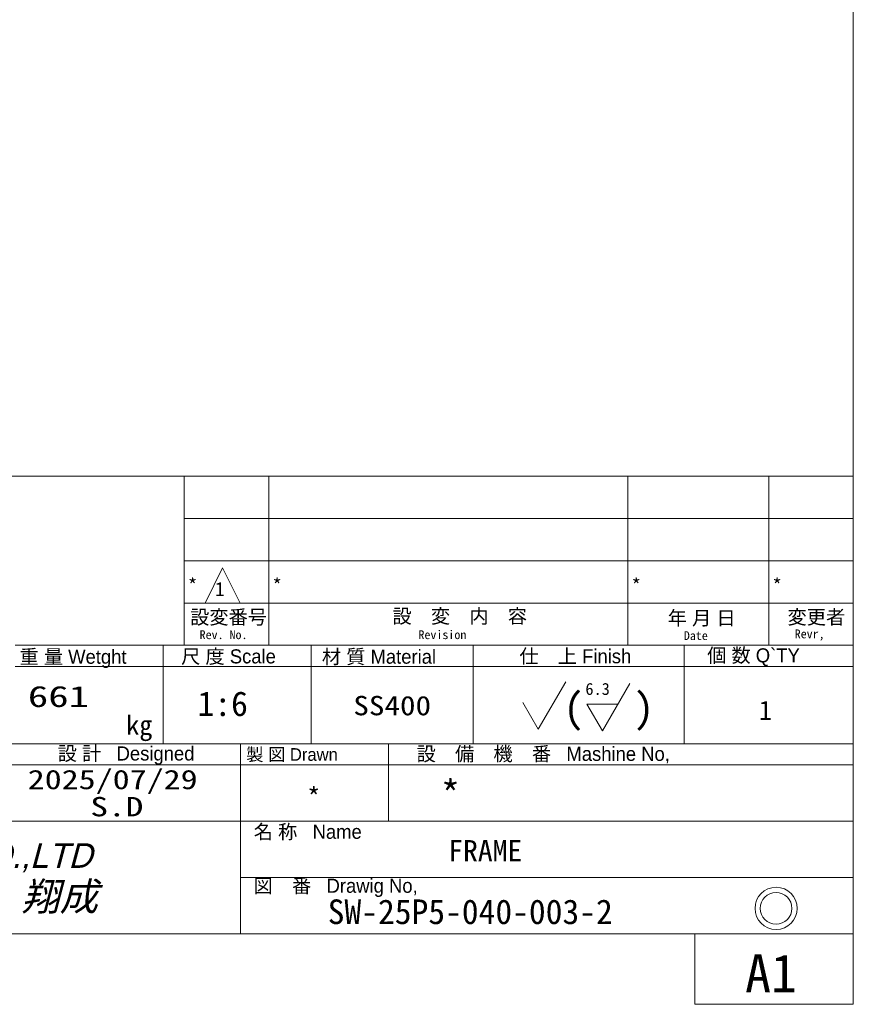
# Model space of a CAD drawing. Header units: millimetres. Extents: x -46 to 5058, y -79 to 3597.
# Tile 11 of 13: x 4270 to 4980, y 0 to 839. Entities that reach past the tile are written whole.
import ezdxf
from ezdxf.enums import TextEntityAlignment as Align

# ---------------------------------------------------------------- set-up
doc = ezdxf.new("R2010")
doc.units = ezdxf.units.MM
doc.layers.get('0').update_dxf_attribs({"color": 157, "lineweight": 0})
for name, color, linetype, lineweight in [('1', 72, 'Continuous', 0), ('2', 176, 'Continuous', 0), ('4', 176, 'Continuous', 0)]:
    doc.layers.add(name, color=color, linetype=linetype, lineweight=lineweight)
doc.styles.add('JIS', font='txt')
doc.styles.add('TSTYLE20', font='txt')

# ---------------------------------------------------------------- blocks, each defined once
blk = doc.blocks.new('TITLE_BLOCK', base_point=(4980, 60))
at = {"color": 176, "linetype": 'Continuous', "lineweight": 0, "true_color": 0x000080}
for p, q in [((4427.67, 342), (4442.67, 372)), ((4442.67, 372), (4457.67, 342)), ((4427.67, 342), (4457.67, 342))]:
    blk.add_line(p, q, dxfattribs=at)
for radius in [18, 13.5]:
    blk.add_circle((4914.25, 81.77), radius, dxfattribs=at)
at = {"layer": '1', "color": 176, "linetype": 'Continuous', "lineweight": 0, "true_color": 0x000080}
blk.add_line((4980, 60), (3930, 60), dxfattribs=at)
at = {"layer": '2', "color": 176, "linetype": 'Continuous', "lineweight": 0, "true_color": 0x000080}
for p, q in [((4980, 450), (3930, 450)), ((4410, 450), (4410, 306)), ((4482, 450), (4482, 306)), ((4788, 450), (4788, 306)), ((4908, 450), (4908, 306)), ((4980, 450), (4980, 60)), ((4410, 414), (4980, 414)), ((4410, 378), (4980, 378)), ((4410, 342), (4980, 342)), ((4266, 306), (4980, 306)), ((4392, 306), (4392, 222)), ((4518, 306), (4518, 222)), ((4656, 306), (4656, 222)), ((4836, 306), (4836, 222)), ((4266, 288), (4980, 288)), ((3930, 222), (4980, 222)), ((4458, 222), (4458, 60)), ((4584, 222), (4584, 156)), ((3930, 204), (4980, 204)), ((3930, 156), (4980, 156)), ((4458, 108), (4980, 108)), ((3930, 60), (4980, 60))]:
    blk.add_line(p, q, dxfattribs=at)
at = {"layer": '4', "color": 176, "linetype": 'Continuous', "lineweight": 0, "true_color": 0x000080}
for p, q in [((4711.58, 234.4), (4734.94, 274.86)), ((4766.24, 232.95), (4789.61, 273.41)), ((4698.33, 257.35), (4711.58, 234.4)), ((4752.99, 255.9), (4766.24, 232.95)), ((4779.49, 255.9), (4752.99, 255.9))]:
    blk.add_line(p, q, dxfattribs=at)
at = {"layer": '1', "color": 176, "linetype": 'Continuous', "lineweight": 0, "true_color": 0x000080, "insert": (4421.33, 266.69), "char_height": 21, "width": 860.9998, "attachment_point": 1, "style": 'JIS'}
blk.add_mtext('{\\ftxt|b0|i0|c0|p0;1:6}', dxfattribs=at)
at = {"layer": '2', "color": 176, "linetype": 'Continuous', "lineweight": 0, "true_color": 0x000080, "style": 'JIS'}
for s, height, p in [('*', 12, (4413, 351)), ('*', 12, (4485, 351)), ('*', 12, (4791, 351)), ('*', 12, (4911, 351)), ('kg', 16.5, (4360.43, 229.67)), ('*', 16.5, (4514.71, 168.21)), ('*', 24, (4628.61, 166.88))]:
    blk.add_text(s, height=height, dxfattribs=at).set_placement(p)
for s, height, width, p in [('661', 18, 1.42, (4276.72, 253.36)), ('2025/07/29', 16.5, 1.29, (4276.58, 183.33)), ('S.D', 16.5, 1.34, (4329.97, 160.2)), ('FRAME', 18, 1.03, (4634.88, 121.97))]:
    blk.add_text(s, height=height, dxfattribs=dict(at, width=width)).set_placement(p)
at = {"layer": '2', "color": 176, "linetype": 'Continuous', "lineweight": 0, "true_color": 0x000080, "style": 'JIS', "width": 1.18}
blk.add_text('SS400', height=16.5, dxfattribs=at).set_placement((4587.15, 246.32), align=Align.CENTER)
at = {"layer": '2', "color": 176, "linetype": 'Continuous', "lineweight": 0, "true_color": 0x000080, "attachment_point": 1, "style": 'JIS'}
for s, insert, char_height, width in [('{\\fＭＳ Ｐ明朝|b0|i0|c0|p0;設変番号}', (4415.02, 336), 12, 1070.7903), ('{\\fＭＳ Ｐ明朝|b0|i0|c0|p0;設\u3000変\u3000内\u3000容}', (4587.4, 336.76), 12, 1582.6811), ('{\\fＭＳ Ｐ明朝|b0|i0|c0|p0;年 月 日}', (4821.9, 335.22), 12, 888.9112), ('{\\fＭＳ Ｐ明朝|b0|i0|c0|p0;変更者}', (4924, 336), 12, 784.3766), ('{\\ftxt|b0|i0|c0|p0;Revision}', (4609.5, 318.75), 7.5, 331.1224), ('{\\ftxt|b0|i0|c0|p0;Revr,}', (4930.07, 319.46), 7.5, 223.2143), ('{\\ftxt|b0|i0|c0|p0;Rev. No.}', (4423.04, 318.75), 7.5, 345.5357), ('{\\ftxt|b0|i0|c0|p0;Date}', (4835.62, 317.97), 7.5, 168.75), ('{\\fＭＳ Ｐ明朝|b0|i0|c0|p0;重 量 Wetght}', (4269.6, 302.23), 12, 1536.2535), ('{\\fＭＳ Ｐ明朝|b0|i0|c0|p0;尺 度 Scale}', (4407.32, 302.54), 12, 1248.2619), ('{\\fＭＳ Ｐ明朝|b0|i0|c0|p0;材 質 Material}', (4527.22, 302.28), 12, 1604.0003), ('{\\fＭＳ Ｐ明朝|b0|i0|c0|p0;仕\u3000上 Finish}', (4695.51, 302.63), 12, 1478.8581), ('{\\fＭＳ Ｐ明朝|b0|i0|c0|p0;個 数 Q`TY}', (4855.46, 303.39), 12, 1331.689), ('{\\ftxt|b0|i0|c0|p0;1}', (4899.48, 258.8), 16.5, 64.8214), ('{\\fＭＳ Ｐ明朝|b0|i0|c0|p0;設 計   Designed}', (4302.14, 219.79), 12, 1932.7661), ('{\\fＭＳ Ｐ明朝|b0|i0|c0|p0;製 図 Drawn}', (4462.68, 218.32), 10.8, 1161.1236), ('{\\fＭＳ Ｐ明朝|b0|i0|c0|p0;設\u3000備\u3000機\u3000番   Mashine No,}', (4607.93, 219.47), 12, 3277.5913), ('{\\fＭＳ Ｐ明朝|b0|i0|c0|p0;名 称   Name }', (4469.17, 153.06), 12, 1449.2162), ('{\\fHGｺﾞｼｯｸE|b0|i0|c0|p0;\\Q15;SHOSEI CO.,LTD}', (4106.8, 137.29), 21, 4732.9666), ('{\\fHGｺﾞｼｯｸE|b0|i0|c0|p0;\\Q15;翔成}', (4271.02, 103.89), 24, 2080.5803), ('{\\fＭＳ Ｐ明朝|b0|i0|c0|p0;図\u3000番   Drawig No,}', (4469.03, 107.06), 12, 2192.3648), ('{\\ftxt|b0|i0|c0|p0;SW-25P5-040-003-2}', (4532.19, 89.38), 21, 7623)]:
    blk.add_mtext(s, dxfattribs=dict(at, insert=insert, char_height=char_height, width=width))
at = {"layer": '4', "color": 176, "linetype": 'Continuous', "lineweight": 0, "true_color": 0x000080, "attachment_point": 1, "style": 'JIS'}
for s, insert, char_height, width in [('{\\ftxt|b0|i0|c0|p0;1}', (4436.15, 359.86), 12, 34.2857), ('{\\ftxt|b0|i0|c0|p0;6.3}', (4751.75, 273.91), 10.2, 213.0343), ('{\\ftxt|b0|i0|c0|p0;(}', (4733.01, 265.39), 25.5, 330.2857)]:
    blk.add_mtext(s, dxfattribs=dict(at, insert=insert, char_height=char_height, width=width))
at = {"layer": '4', "color": 176, "linetype": 'Continuous', "lineweight": 0, "true_color": 0x000080, "extrusion": (0, 0, -1), "insert": (4810.31, 265.39), "char_height": 25.5, "width": 330.2857, "attachment_point": 1, "text_direction": (-1, 0, 0), "style": 'JIS'}
blk.add_mtext('{\\ftxt|b0|i0|c0|p0;(}', dxfattribs=at)
blk = doc.blocks.new('FORMAT')
at = {"color": 157, "linetype": 'Continuous', "lineweight": 0, "true_color": 0x44607b}
for p, q in [((4980, 60), (4980, 3504)), ((150, 60), (4980, 60)), ((4845, 0), (4980, 0))]:
    blk.add_line(p, q, dxfattribs=at)
at = {"color": 176, "linetype": 'Continuous', "lineweight": 0, "true_color": 0x000080}
for p, q in [((4845, 60), (4980, 60)), ((4980, 60), (4980, 0))]:
    blk.add_line(p, q, dxfattribs=at)
at = {"layer": '1', "color": 176, "linetype": 'Continuous', "lineweight": 0, "true_color": 0x000080}
blk.add_line((4845, 60), (4845, 0), dxfattribs=at)
at = {"color": 190, "linetype": 'Continuous', "lineweight": 0, "true_color": 0x801eff}
blk.add_blockref('TITLE_BLOCK', (4980, 60), dxfattribs=at)
at = {"color": 176, "linetype": 'Continuous', "lineweight": 0, "true_color": 0x000080, "style": 'TSTYLE20'}
blk.add_text('A1', height=32.4, dxfattribs=at).set_placement((4887.82, 10.27))

msp = doc.modelspace()

# ---------------------------------------------------------------- block references
at = {"color": 190, "linetype": 'Continuous', "lineweight": 0, "true_color": 0x801eff}
msp.add_blockref('FORMAT', (0, 0), dxfattribs=at)

doc.saveas('drawing.dxf')
